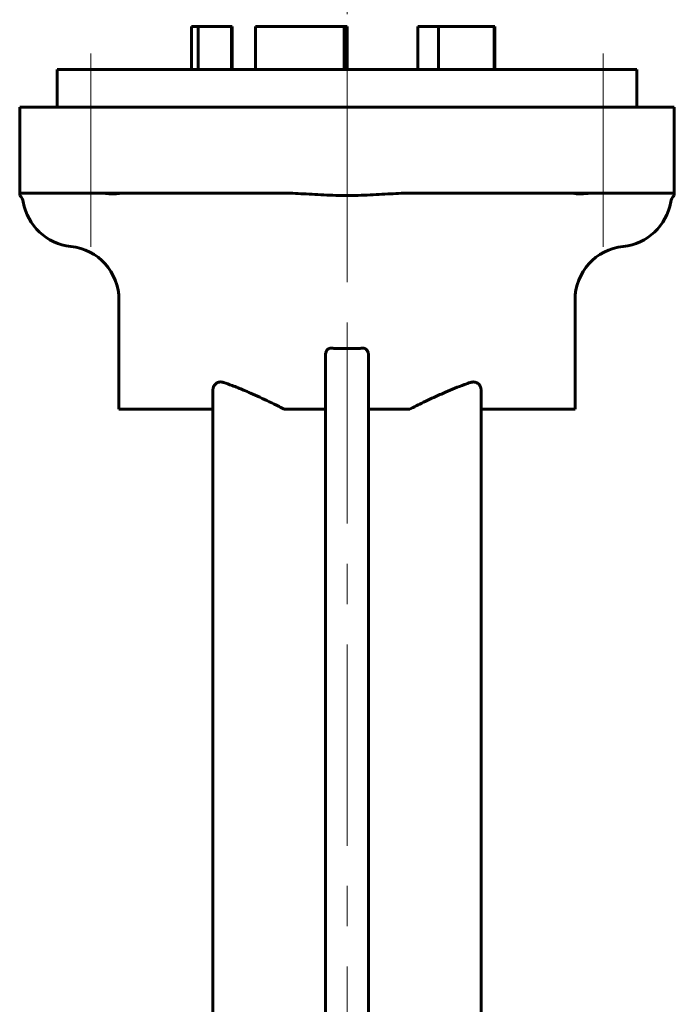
# Model space of a CAD drawing. Header units: millimetres. Extents: x 0 to 594, y -3 to 420.
# Tile 25 of 26: x 391 to 415, y 336 to 373. Entities that reach past the tile are written whole.
import ezdxf

# ---------------------------------------------------------------- set-up
doc = ezdxf.new("R2010")
doc.units = ezdxf.units.MM
doc.linetypes.add('K5LT_AXLED', pattern=[12, 7.5, -1.5, 1.5, -1.5])
doc.linetypes.add('K5LT_BASIC', pattern=[0])
doc.layers.add('Системный слой (1)', color=7, linetype='Continuous', true_color=0x6c6c6c)

msp = doc.modelspace()

# ---------------------------------------------------------------- linework, layer by layer
at = {"layer": 'Системный слой (1)', "color": 30, "linetype": 'K5LT_AXLED', "lineweight": 18, "true_color": 0xff8000}
for p, q in [((403.2596, 363.8687), (403.2596, 374.402)), ((393.7136, 364.202), (393.7136, 371.402)), ((412.8055, 364.202), (412.8055, 371.402)), ((403.2596, 269.8825), (403.2596, 364.2228))]:
    msp.add_line(p, q, dxfattribs=at)
at = {"layer": 'Системный слой (1)', "color": 143, "linetype": 'K5LT_BASIC', "lineweight": 60, "true_color": 0x33acca}
for p, q in [((397.4596, 370.802), (397.4596, 372.402)), ((397.4596, 372.402), (397.713, 372.402)), ((397.713, 372.402), (398.9562, 372.402)), ((397.713, 370.802), (397.713, 372.402)), ((398.9562, 372.402), (398.9798, 372.402)), ((398.9562, 370.802), (398.9562, 372.402)), ((398.9798, 370.802), (398.9798, 372.402)), ((399.8504, 372.402), (403.1583, 372.402)), ((399.8504, 370.802), (399.8504, 372.402)), ((403.1583, 370.802), (403.1583, 372.402)), ((403.1583, 372.402), (403.181, 372.402)), ((403.181, 370.802), (403.181, 372.402)), ((403.181, 372.402), (403.2596, 372.402)), ((403.2596, 370.802), (403.2596, 372.402)), ((405.9046, 370.802), (405.9046, 372.402)), ((405.9046, 372.402), (406.6687, 372.402)), ((406.6687, 370.802), (406.6687, 372.402)), ((406.6687, 372.402), (408.7436, 372.402)), ((408.7436, 372.402), (408.7757, 372.402)), ((408.7436, 370.802), (408.7436, 372.402)), ((408.7757, 370.802), (408.7757, 372.402)), ((392.4596, 369.402), (392.4596, 370.802)), ((392.4596, 370.802), (414.0596, 370.802)), ((414.0596, 369.402), (414.0596, 370.802)), ((391.0596, 369.402), (393.0596, 369.402)), ((391.0596, 366.202), (391.0596, 369.402)), ((393.0596, 369.402), (413.4596, 369.402)), ((413.4596, 369.402), (415.4596, 369.402)), ((415.4596, 366.202), (415.4596, 369.402)), ((391.0596, 366.202), (393.0596, 366.202)), ((391.0596, 366.202), (391.0596, 366.1066)), ((393.0596, 366.202), (400.7313, 366.202)), ((405.7878, 366.202), (413.4596, 366.202)), ((413.4596, 366.202), (415.4596, 366.202)), ((415.4596, 366.1066), (415.4596, 366.202)), ((394.7596, 358.152), (394.7596, 362.2228)), ((411.7596, 358.152), (411.7596, 362.2228)), ((402.4596, 360.173), (402.4596, 356.9106)), ((404.0596, 360.173), (404.0596, 356.9106)), ((398.2596, 358.8312), (398.2596, 356.9106)), ((408.2596, 358.8312), (408.2596, 356.9106)), ((394.7596, 358.152), (398.2596, 358.152)), ((400.9157, 358.152), (402.4596, 358.152)), ((404.0596, 358.152), (405.6034, 358.152)), ((408.2596, 358.152), (411.7596, 358.152)), ((398.2596, 356.9106), (398.2596, 296.202)), ((402.4596, 356.9106), (402.4596, 310.8207)), ((404.0596, 356.9106), (404.0596, 310.8207)), ((408.2596, 356.9106), (408.2596, 296.202))]:
    msp.add_line(p, q, dxfattribs=at)
for centre, radius, start, end in [((390.8003, 365.802), 0.4, 9.59407, 49.60485), ((393.1668, 366.202), 2, 189.59407, 264.15703), ((413.3524, 366.202), 2, 275.84297, 350.40593), ((415.7188, 365.802), 0.4, 130.39515, 170.40593), ((392.7596, 362.2228), 2, 0, 84.15703), ((413.7596, 362.2228), 2, 95.84297, 180)]:
    msp.add_arc(centre, radius, start, end, dxfattribs=at)
for points, knots in [([(394.8646, 366.202), (394.8423, 366.202), (394.812, 366.1958), (394.7312, 366.1813), (394.6777, 366.1726), (394.5995, 366.1695), (394.5908, 366.1693), (394.5779, 366.169), (394.5739, 366.169), (394.5666, 366.169), (394.5635, 366.169), (394.5569, 366.169), (394.5535, 366.169), (394.5447, 366.1691), (394.5393, 366.1691), (394.5169, 366.1696), (394.4996, 366.1703), (394.4544, 366.1727), (394.4261, 366.1749), (394.3177, 366.1844), (394.2333, 366.1944), (394.114, 366.201), (394.0834, 366.202), (394.0533, 366.202)], [0.35415365, 0.35415365, 0.35415365, 0.35415365, 0.44147729, 0.44147729, 0.53267253, 0.53267253, 0.54389316, 0.54389316, 0.549057, 0.549057, 0.55304614, 0.55304614, 0.55734626, 0.55734626, 0.56412376, 0.56412376, 0.58527692, 0.58527692, 0.61811836, 0.61811836, 0.70765958, 0.70765958, 0.7391016, 0.7391016, 0.7391016, 0.7391016]), ([(405.7878, 366.202), (405.5361, 366.202), (405.2343, 366.1903), (404.7137, 366.1636), (404.4177, 366.1447), (403.8255, 366.1156), (403.5292, 366.1066), (402.9899, 366.1066), (402.6936, 366.1156), (402.1014, 366.1447), (401.8055, 366.1636), (401.2848, 366.1903), (400.983, 366.202), (400.7313, 366.202)], [2.7700893, 2.7700893, 2.7700893, 2.7700893, 3.1476588, 3.1476588, 3.5520743, 3.5520743, 3.9564897, 3.9564897, 4.3609052, 4.3609052, 4.7653207, 4.7653207, 5.1428902, 5.1428902, 5.1428902, 5.1428902]), ([(412.4659, 366.202), (412.3906, 366.202), (412.315, 366.1958), (412.1635, 366.1813), (412.0833, 366.1726), (411.9959, 366.1695), (411.9865, 366.1693), (411.973, 366.169), (411.9688, 366.169), (411.9615, 366.169), (411.9583, 366.169), (411.9518, 366.169), (411.9484, 366.169), (411.9399, 366.1691), (411.9347, 366.1691), (411.9137, 366.1696), (411.8984, 366.1703), (411.8608, 366.1727), (411.8393, 366.1749), (411.7642, 366.1844), (411.7197, 366.1944), (411.6738, 366.201), (411.6635, 366.202), (411.6546, 366.202)], [0.35415365, 0.35415365, 0.35415365, 0.35415365, 0.44147729, 0.44147729, 0.53267253, 0.53267253, 0.54389316, 0.54389316, 0.549057, 0.549057, 0.55304614, 0.55304614, 0.55734626, 0.55734626, 0.56412376, 0.56412376, 0.58527692, 0.58527692, 0.61811836, 0.61811836, 0.70765958, 0.70765958, 0.7391016, 0.7391016, 0.7391016, 0.7391016]), ([(402.4596, 360.173), (402.4596, 360.1981), (402.4636, 360.2342), (402.4751, 360.2729), (402.483, 360.2933), (402.4917, 360.3121), (402.505, 360.3347), (402.5227, 360.3577), (402.5429, 360.3776), (402.5639, 360.3929), (402.5866, 360.4051), (402.6115, 360.4139), (402.6366, 360.4181), (402.6528, 360.4184), (402.6596, 360.418)], [0, 0, 0, 0, 3.209442, 4.5621464, 5.1271882, 5.9897825, 7.1911296, 8.4612175, 9.6762786, 10.786921, 11.7662552, 12.949022, 14.1348778, 15, 15, 15, 15]), ([(403.2596, 360.4028), (403.1078, 360.4028), (402.9076, 360.4067), (402.708, 360.4156), (402.6596, 360.418)], [0, 0, 0, 0, 3.7856686, 5, 5, 5, 5]), ([(403.2596, 360.4028), (403.4114, 360.4028), (403.6115, 360.4067), (403.8111, 360.4156), (403.8596, 360.418)], [0, 0, 0, 0, 3.7856686, 5, 5, 5, 5]), ([(403.8596, 360.418), (403.8666, 360.4184), (403.8773, 360.4182), (403.8933, 360.4163), (403.9077, 360.4134), (403.9238, 360.4083), (403.9408, 360.4009), (403.96, 360.3898), (403.9823, 360.3725), (404.0061, 360.3468), (404.0266, 360.3149), (404.0414, 360.2815), (404.0505, 360.2513), (404.0576, 360.2157), (404.0596, 360.19), (404.0596, 360.173)], [0, 0, 0, 0, 0.9524183, 1.4601943, 2.181143, 2.9463112, 3.7558755, 4.6858478, 5.9534734, 7.5823966, 9.4172412, 11.0748207, 12.5317494, 13.6816118, 16, 16, 16, 16]), ([(398.2596, 358.8312), (398.2596, 358.8475), (398.2608, 358.873), (398.2658, 358.9084), (398.2721, 358.9379), (398.2816, 358.9692), (398.2945, 359.0006), (398.3111, 359.0312), (398.3309, 359.0594), (398.3536, 359.0845), (398.3786, 359.1061), (398.4053, 359.1241), (398.4333, 359.1383), (398.4625, 359.1491), (398.5004, 359.1584), (398.535, 359.1615), (398.5719, 359.1604), (398.6095, 359.1562), (398.6409, 359.1481), (398.6596, 359.1418)], [0, 0, 0, 0, 1.4524922, 2.2630047, 3.1861179, 4.1648202, 5.2247143, 6.309999, 7.4196332, 8.5283289, 9.6337571, 10.737393, 11.8283948, 12.9090899, 14.0163357, 15.9838866, 16.6118078, 17.9470006, 20, 20, 20, 20]), ([(398.6596, 359.1418), (398.7641, 359.1066), (398.9435, 359.0424), (399.1929, 358.9457), (399.4237, 358.8515), (399.6953, 358.7351), (400.0137, 358.5915), (400.3668, 358.4247), (400.6671, 358.2773), (400.8527, 358.184), (400.9157, 358.152)], [0, 0, 0, 0, 1.5915509, 2.7089815, 3.719141, 5.0062296, 6.696565, 8.3512888, 10.1004311, 11, 11, 11, 11]), ([(405.6034, 358.152), (405.6817, 358.1917), (405.8526, 358.2775), (406.1267, 358.4119), (406.422, 358.5524), (406.6946, 358.6772), (406.98, 358.8028), (407.2856, 358.9307), (407.5939, 359.0495), (407.7857, 359.1169), (407.8596, 359.1418)], [0, 0, 0, 0, 1.1158904, 2.4399941, 3.9287187, 5.3717642, 6.3959797, 8.0986125, 9.8754066, 11, 11, 11, 11]), ([(407.8596, 359.1418), (407.8795, 359.1486), (407.9168, 359.1579), (407.9635, 359.1617), (408.005, 359.1599), (408.0439, 359.1534), (408.0846, 359.1394), (408.1192, 359.121), (408.1436, 359.1035), (408.1624, 359.0869), (408.1785, 359.0705), (408.1967, 359.048), (408.2137, 359.0215), (408.227, 358.9949), (408.2359, 358.9729), (408.2455, 358.9442), (408.2541, 358.9075), (408.2588, 358.8658), (408.2596, 358.8408), (408.2596, 358.8312)], [0, 0, 0, 0, 2.194256, 4.0160233, 4.9777976, 6.6285915, 8.2225754, 9.5170195, 10.7032161, 11.2812027, 12.0378723, 12.9773685, 14.0984259, 15.0211251, 15.7489422, 16.2766094, 17.7800805, 19.1382123, 20, 20, 20, 20])]:
    msp.add_open_spline(points, degree=3, knots=knots, dxfattribs=at)

doc.saveas('drawing.dxf')
